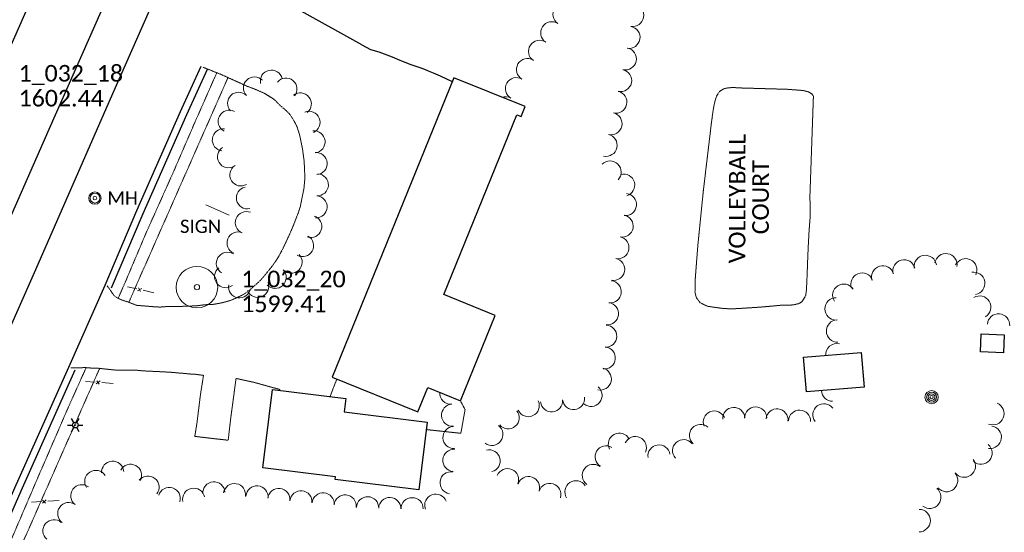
# Model space of a CAD drawing. Extents: x 386237 to 390135, y 96958 to 113752.
# Tile 7 of 116: x 387284 to 387640, y 97612 to 97797. Entities that reach past the tile are written whole.
import ezdxf
from ezdxf.enums import TextEntityAlignment as Align

# ---------------------------------------------------------------- set-up
doc = ezdxf.new("R2010")
doc.units = 0
doc.header["$MEASUREMENT"] = 0
doc.linetypes.add('Wisdot3', pattern=[0.1875, 0.125, -0.0625])
doc.linetypes.add('Wisdot5', pattern=[0.1, 0.05, -0.05])
for name, color, linetype, lineweight in [('E_BLD', 231, 'Continuous', 25), ('E_BMGRD', 51, 'Egr', 18), ('E_DWY', 51, 'Wisdot3', 18), ('E_LAND_Vegetation', 81, 'Continuous', 18), ('E_LTG', 21, 'Continuous', 25), ('E_MAP_PassPoints', 41, 'Continuous', 18), ('E_MISCPROP', 31, 'Continuous', 18), ('E_MISCPROP_Railing', 31, 'Continuous', 18), ('E_PATH_Sidewalk', 51, 'Wisdot5', 18), ('E_RDWY', 21, 'Continuous', 25), ('E_RDWY_AsphConc', 201, 'Continuous', 25), ('E_RDWY_C_and_G', 21, 'Continuous', 25), ('E_RDWY_PavtEdge', 201, 'Continuous', 25), ('E_SGN', 21, 'Continuous', 18), ('E_UTL_MH', 31, 'Continuous', 18)]:
    doc.layers.add(name, color=color, linetype=linetype, lineweight=lineweight)
doc.styles.add('CalibriLight', font='calibril.ttf')
doc.linetypes.add('Egr', pattern='A,0.1,[13,dgnlstyle-ewdotudls.shx,S=0.0004,R=0,X=0,Y=0],0.1', length=0.2)

# ---------------------------------------------------------------- blocks, each defined once
blk = doc.blocks.new('PP_3')
at = {"layer": 'E_MAP_PassPoints', "lineweight": 0}
for radius in [7.5, 0.96]:
    blk.add_circle((0, 0), radius, dxfattribs=at)
blk = doc.blocks.new('LPOL')
at = {"color": 0, "linetype": 'ByBlock', "lineweight": -2, "transparency": 16777216}
for p, q in [((-4, 0), (-1.5, 0)), ((-0.75, 1.3), (-2, 3.46)), ((0.75, 1.3), (2, 3.46)), ((1.5, 0), (4, 0)), ((-2, -3.46), (-0.75, -1.3)), ((2, -3.46), (0.75, -1.3))]:
    blk.add_line(p, q, dxfattribs=at)
for radius in [1.5, 1.5, 1.5, 0.125]:
    blk.add_circle((0, 0), radius, dxfattribs=at)
blk = doc.blocks.new('MH')
at = {"color": 0, "linetype": 'ByBlock', "lineweight": -2, "transparency": 16777216}
for radius in [5, 4, 1.5]:
    blk.add_circle((0, 0), radius, dxfattribs=at)
at = {"color": 0, "linetype": 'ByBlock', "lineweight": -2, "transparency": 16777216, "style": 'CalibriLight'}
blk.add_text('MH', height=10.8, dxfattribs=at).set_placement((10, 0), align=Align.MIDDLE_LEFT)
blk = doc.blocks.new('POLE')
at = {"color": 0, "linetype": 'ByBlock', "lineweight": -2, "transparency": 16777216}
for radius in [4.46, 3.35, 2.23, 1.12]:
    blk.add_circle((0, 0), radius, dxfattribs=at)
blk = doc.blocks.new('SIGN')
at = {"color": 0, "linetype": 'ByBlock', "lineweight": -2, "transparency": 16777216, "style": 'CalibriLight'}
blk.add_text('SIGN', height=12, dxfattribs=at).set_placement((0, 0), align=Align.MIDDLE_CENTER)

msp = doc.modelspace()

# ---------------------------------------------------------------- linework, layer by layer
at = {"layer": 'E_BLD'}
for p, q in [((387440.97, 97776.48), (387397.03, 97668.21)), ((387466.74, 97766.01), (387440.97, 97776.48)), ((387465.29, 97762.43), (387466.74, 97766.01)), ((387437.37, 97698.1), (387463.74, 97763.06)), ((387463.74, 97763.06), (387465.29, 97762.43)), ((387455.98, 97690.55), (387437.37, 97698.1)), ((387443.44, 97659.66), (387455.98, 97690.55)), ((387631.39, 97677.34), (387631.65, 97683.88)), ((387631.65, 97683.88), (387639.96, 97683.54)), ((387639.96, 97683.54), (387639.7, 97677)), ((387567.46, 97675.39), (387588.23, 97677.12)), ((387568.5, 97662.9), (387567.46, 97675.39)), ((387588.23, 97677.12), (387589.27, 97664.63)), ((387639.7, 97677), (387631.39, 97677.34)), ((387397.03, 97668.21), (387427.98, 97655.65)), ((387371.96, 97635.47), (387375.51, 97663.78)), ((387375.51, 97663.78), (387401.98, 97660.46)), ((387427.98, 97655.65), (387431.56, 97664.47)), ((387431.56, 97664.47), (387443.44, 97659.66)), ((387589.27, 97664.63), (387568.5, 97662.9)), ((387401.98, 97660.46), (387401.39, 97655.71)), ((387401.39, 97655.71), (387431.38, 97651.95)), ((387431.38, 97651.95), (387428.31, 97627.48)), ((387398.22, 97632.18), (387371.96, 97635.47)), ((387398.11, 97631.27), (387398.22, 97632.18)), ((387428.31, 97627.48), (387398.11, 97631.27))]:
    msp.add_line(p, q, dxfattribs=at)
at = {"layer": 'E_DWY', "flags": 128}
for points in [[(387350.39, 97780.24), (387357.01, 97777.59), (387366.28, 97773.39)], [(387315.73, 97701.19), (387318.32, 97697.54), (387319.44, 97696.83), (387320.47, 97696.33), (387321.63, 97695.9), (387322.79, 97695.53), (387324.44, 97694.93), (387326.46, 97694.16), (387328.78, 97693.99), (387330.79, 97693.83), (387332.94, 97693.64), (387334.93, 97693.55), (387337.84, 97693.8), (387339.66, 97693.76), (387340.91, 97693.73), (387341.52, 97693.71), (387343.66, 97693.87), (387345.85, 97693.92), (387347.99, 97694.01), (387350.4, 97694.32), (387352.16, 97694.48), (387354.2, 97694.55), (387356.3, 97694.92), (387357.51, 97695.18), (387358.81, 97695.52), (387360.34, 97695.99), (387362.26, 97696.8), (387364.58, 97697.9), (387366.53, 97699.12), (387368.34, 97700.7), (387370.98, 97703.1), (387372.81, 97705.2), (387375.52, 97708.6), (387377.38, 97711.3), (387379.01, 97714.29), (387380.26, 97716.92), (387381.93, 97720.51), (387383.16, 97723.46), (387384.04, 97725.76), (387384.8, 97727.69), (387385.52, 97729.95), (387386.14, 97733.09), (387386.84, 97736.51), (387387.14, 97739.93), (387387.05, 97743.63), (387386.84, 97746.77), (387386.37, 97750.22), (387385.84, 97753.02), (387385.26, 97755.79), (387384.3, 97758.84), (387383.09, 97761.1), (387381.85, 97763.07), (387380.51, 97764.5), (387379.35, 97765.47), (387378.1, 97766.57), (387376.42, 97768.29), (387375.06, 97769.29), (387372.33, 97770.94), (387369.93, 97771.98), (387367.88, 97772.82), (387366.28, 97773.39)], [(387569.71, 97733.36), (387570.99, 97769.87), (387570.48, 97770.52), (387569.26, 97771.34), (387567.24, 97771.85), (387564.47, 97772.06), (387560.49, 97772.36), (387557.09, 97772.4), (387552.38, 97772.55), (387548.72, 97772.65), (387546.78, 97772.65), (387544.44, 97772.8), (387541.93, 97772.92), (387540.16, 97772.82), (387538.66, 97772.5), (387536.94, 97771.4), (387536.04, 97769.94), (387535.41, 97767.99), (387534.95, 97765.92), (387534.59, 97763.73), (387534.31, 97761.47), (387534.16, 97760.53), (387531.19, 97735.56)], [(387531.19, 97735.56), (387529.22, 97715.99), (387528.21, 97702.99), (387528.22, 97700.62), (387528.17, 97698.86), (387528.68, 97696.96), (387530.02, 97695.13), (387532.65, 97693.86), (387535.34, 97693.44), (387538.34, 97693.06), (387541.34, 97692.89), (387544.98, 97693.1), (387548.21, 97693.3), (387551.8, 97693.54), (387554.4, 97693.76), (387557.24, 97694.02), (387559.94, 97694.29), (387562.3, 97694.2), (387564.1, 97694.43), (387565.82, 97694.85), (387566.94, 97695.6), (387568.2, 97697.73), (387568.46, 97699.8), (387568.69, 97704.62), (387568.96, 97712.02), (387569.15, 97716.17), (387569.45, 97721.62), (387569.82, 97726.2), (387569.84, 97729.01), (387569.71, 97733.4)], [(387302.52, 97671.56), (387307.88, 97671.67), (387308.98, 97671.58), (387309.76, 97671.52), (387310.82, 97671.42), (387312.35, 97671.44), (387314.12, 97671.26), (387315.25, 97671.12), (387316.68, 97670.98), (387318.23, 97670.81), (387320.08, 97670.78), (387321.67, 97670.75), (387323.9, 97670.78), (387326.49, 97670.7), (387327.38, 97670.65), (387328.26, 97670.51), (387330.15, 97670.42), (387331.86, 97670.34), (387333.6, 97670.24), (387334.76, 97670.2), (387336.39, 97670.1), (387338.04, 97670.04), (387340.14, 97669.85), (387341.63, 97669.72), (387342.78, 97669.64), (387343.87, 97669.53), (387344.62, 97669.46), (387345.51, 97669.37), (387345.79, 97669.35), (387346.21, 97669.35), (387347.64, 97669.24), (387348.77, 97669.09), (387349.58, 97668.99), (387350.22, 97668.94), (387350.52, 97668.93), (387349.4, 97661.81), (387348.18, 97651.85), (387347.37, 97646.82), (387353.72, 97646.05), (387359.43, 97645.42), (387359.44, 97645.4), (387360.31, 97653), (387362.28, 97667.77), (387364.47, 97667.28), (387368.52, 97666.39), (387378.14, 97663.75), (387378.13, 97663.46)], [(387396.26, 97661.18), (387398.11, 97665.99), (387398.76, 97667.51)], [(387431.05, 97649.27), (387443.54, 97647.92), (387445.07, 97656.5), (387443.37, 97659.68)]]:
    msp.add_lwpolyline(points, dxfattribs=at)
at = {"layer": 'E_LAND_Vegetation'}
for centre, radius, start, end in [((387480.79, 97799.39), 4, 56.7796, 236.7643), ((387505.64, 97798.96), 4, 260.4212, 80.4059), ((387476.4, 97792.7), 4, 56.7796, 236.7643), ((387504.31, 97791.07), 4, 260.4212, 80.4059), ((387471.99, 97786), 4, 56.4189, 236.4035), ((387502.99, 97783.27), 4, 257.765, 77.7497), ((387467.65, 97779.42), 4, 59.8214, 239.8061), ((387375.05, 97775.25), 3.99, 13.1929, 193.1776), ((387501.29, 97775.45), 4, 257.765, 77.7497), ((387368.92, 97772.76), 3.99, 44.0457, 224.0304), ((387380.32, 97772.39), 3.99, 320.6888, 140.6735), ((387463.63, 97772.51), 4, 59.8214, 239.8061), ((387363.19, 97767.22), 3.99, 44.0457, 224.0304), ((387385.52, 97767), 3.99, 308.7177, 128.7024), ((387499.57, 97767.65), 4, 257.2496, 77.2343), ((387459.6, 97765.59), 4, 59.8214, 107.5669), ((387359.8, 97760.73), 3.99, 62.054, 242.0387), ((387388.67, 97760.35), 3.99, 292.9044, 112.8891), ((387497.81, 97759.84), 4, 257.2496, 77.2343), ((387357.67, 97753.98), 3.99, 82.8843, 262.869), ((387390.47, 97753.28), 3.99, 276.6115, 96.5962), ((387496.04, 97752.04), 4, 257.2349, 77.2196), ((387359.52, 97747.9), 3.99, 121.5821, 301.5668), ((387391.23, 97745.43), 3.99, 274.4333, 94.4179), ((387497.51, 97742.39), 4, 315.712, 135.6967), ((387364.01, 97741.32), 3.99, 121.5233, 301.5079), ((387391.66, 97737.76), 3.99, 266.8217, 86.8064), ((387502.4, 97737.63), 4, 285.679, 105.6637), ((387366.38, 97733.05), 3.99, 102.3608, 282.3455), ((387391.21, 97729.8), 3.99, 266.8217, 86.8064), ((387503.04, 97730.6), 4, 263.7886, 83.7733), ((387366.01, 97724.11), 3.99, 68.0002, 247.9849), ((387389.28, 97722.69), 3.99, 251.5237, 71.5084), ((387501.85, 97722.86), 4, 259.0198, 79.0045), ((387363.02, 97716.72), 3.99, 68.0002, 247.9849), ((387386.35, 97715.78), 3.99, 239.8761, 59.8607), ((387500.32, 97715.01), 4, 259.0198, 79.0045), ((387359.14, 97709.36), 3.99, 58.1642, 238.1489), ((387382.19, 97709.77), 3.99, 223.4843, 43.469), ((387498.79, 97707.16), 4, 258.8928, 78.8774), ((387603.75, 97706.62), 4.05, 14.4592, 194.4438), ((387611.45, 97708.22), 4.05, 8.1666, 188.1513), ((387618.85, 97708.86), 4.05, 350.397, 170.3816), ((387626.04, 97707.01), 4.05, 333.8787, 153.8634), ((387358.5, 97704.53), 3.99, 127.6929, 307.6776), ((387376.41, 97704.28), 3.99, 223.4843, 43.469), ((387596.03, 97704.43), 4.05, 16.6606, 196.6453), ((387628.91, 97702.13), 4.05, 280.0222, 100.0069), ((387497.56, 97699.09), 4, 263.2874, 83.2721), ((387588.55, 97701.83), 4.05, 21.5902, 201.5749), ((387363.58, 97700.85), 3.99, 170.0086, 349.9933), ((387370.13, 97701.06), 3.99, 201.5461, 21.5308), ((387581.99, 97697.83), 4.05, 32.5864, 212.5711), ((387579.2, 97692.89), 4.05, 89.337, 269.3217), ((387631.11, 97693.52), 4.05, 301.8344, 121.819), ((387496.55, 97691.17), 4, 262.5984, 82.5831), ((387579.71, 97684.91), 4.05, 92.0571, 272.0417), ((387637.9, 97687.07), 4.05, 355.6386, 175.6233), ((387495.9, 97683.01), 4, 267.9502, 87.9349), ((387495.39, 97675.15), 4, 264.4663, 84.451), ((387579.49, 97676.32), 4.05, 77.6462, 183.7635), ((387493.94, 97667.56), 4, 257.1397, 77.1244), ((387490.59, 97661.62), 4, 230.137, 50.1217), ((387439.9, 97662.41), 4.01, 175.6982, 273.2176), ((387476.35, 97659.66), 4, 185.039, 5.0236), ((387484.27, 97660.48), 4, 186.3921, 6.3768), ((387577.95, 97663.49), 4, 181.9582, 269.5593), ((387440.56, 97654.45), 4.01, 93.8484, 273.8331), ((387467.91, 97657.93), 4, 204.7921, 24.7767), ((387542.21, 97653.3), 4, 3.0453, 183.0299), ((387550.13, 97653.46), 4, 0.9231, 180.9078), ((387557.82, 97652.75), 4, 353.4722, 173.4568), ((387574.77, 97654.61), 4, 36.6153, 216.6), ((387635.87, 97655.04), 4.07, 247.3732, 67.3579), ((387460.66, 97653.54), 4, 219.5121, 39.4968), ((387535.15, 97652.02), 4, 22.9464, 202.9311), ((387565.97, 97652.31), 4, 357.9497, 177.9344), ((387441.06, 97646.4), 4.01, 92.7522, 272.7369), ((387454.75, 97647.53), 4, 232.6858, 52.6705), ((387530.18, 97647.16), 4, 48.5354, 228.5201), ((387634.88, 97646.51), 4.07, 262.0057, 81.9904), ((387500.83, 97643.98), 4, 27.6325, 207.6171), ((387506.63, 97642.76), 4, 335.5606, 155.5452), ((387441.04, 97638.13), 4.01, 85.4433, 265.428), ((387496.05, 97639.43), 4, 58.6508, 238.6355), ((387515.16, 97639.72), 4, 8.695, 188.6797), ((387524.06, 97641.63), 4, 41.7574, 221.7421), ((387631.52, 97640.79), 4.07, 229.1486, 49.1332), ((387453.77, 97637.94), 4, 284.5169, 104.5016), ((387317.67, 97633.84), 4.01, 3.8688, 183.8535), ((387324.16, 97632.72), 4.01, 332.4276, 152.4123), ((387460.4, 97631.19), 4, 337.5328, 157.5174), ((387491.41, 97632.7), 4, 53.8548, 233.8395), ((387625.51, 97636.07), 4.07, 216.4203, 36.405), ((387311.57, 97630.5), 4.01, 32.7326, 212.7173), ((387330.45, 97628.46), 4.01, 321.8434, 141.828), ((387440.02, 97630.04), 4.01, 81.5954, 261.5801), ((387468.01, 97628.29), 4, 341.5603, 161.5449), ((387619.09, 97630.86), 4.07, 220.0431, 40.0278), ((387306.53, 97625.34), 4.01, 53.1831, 233.1678), ((387338.14, 97624.35), 4.01, 342.8199, 162.8045), ((387346.96, 97624.08), 4.01, 12.2979, 192.2826), ((387354.28, 97626.36), 4.01, 4.6408, 184.6254), ((387361.7, 97625.75), 4.01, 350.6485, 170.6332), ((387369.85, 97624.91), 4.01, 355.4352, 175.4199), ((387377.74, 97623.99), 4.01, 353.3247, 173.3094), ((387475.68, 97625.82), 4, 342.9552, 162.9399), ((387485.13, 97626.79), 4, 33.0967, 213.0814), ((387613.04, 97624.81), 4.07, 231.8296, 51.8143), ((387385.74, 97623.16), 4.01, 354.2089, 174.1936), ((387393.75, 97622.4), 4.01, 354.8385, 174.8231), ((387401.71, 97621.65), 4.01, 354.2791, 174.2638), ((387409.84, 97621), 4.01, 357.9749, 177.9596), ((387417.85, 97620.71), 4.01, 357.9749, 177.9596), ((387425.92, 97620.64), 4.01, 359.5761, 179.5608), ((387434.47, 97621.93), 4.01, 20.4134, 200.3981), ((387301.81, 97618.91), 4.01, 54.2956, 234.2803), ((387609.18, 97616.35), 4.07, 269.6877, 89.6724), ((387296.48, 97612.68), 4.01, 49.3885, 229.3731)]:
    msp.add_arc(centre, radius, start, end, dxfattribs=at)
at = {"layer": 'E_MISCPROP_Railing'}
for p, q in [((387326.71, 97699.43), (387328.24, 97700.26)), ((387327.01, 97700.53), (387327.74, 97699.23)), ((387311.76, 97665.78), (387313.18, 97666.84)), ((387311.91, 97666.94), (387312.83, 97665.72)), ((387292.35, 97622.61), (387293.63, 97623.87)), ((387292.35, 97623.79), (387293.43, 97622.7))]:
    msp.add_line(p, q, dxfattribs=at)
at = {"layer": 'E_MISCPROP_Railing', "flags": 128}
for points in [[(387323.01, 97700.86), (387326.44, 97700.11)], [(387328.71, 97699.62), (387332.62, 97698.76)], [(387307.81, 97666.69), (387311.39, 97666.43)], [(387313.76, 97666.26), (387317.83, 97665.97)], [(387288.29, 97623.01), (387291.9, 97623.22)], [(387294.28, 97623.36), (387298.38, 97623.6)]]:
    msp.add_lwpolyline(points, dxfattribs=at)
at = {"layer": 'E_PATH_Sidewalk', "flags": 128}
for points in [[(387319.65, 97696.73), (387322.63, 97703.51), (387329.76, 97720.35), (387339.38, 97741.8), (387347.21, 97759.92), (387355.32, 97778.27)], [(387359.37, 97776.52), (387323.51, 97695.27)], [(387150.87, 97314.03), (387161.65, 97339.08), (387177.32, 97375.04), (387195.54, 97416.14), (387214.6, 97458.98), (387246.87, 97531.01), (387263.98, 97569.68), (387290.79, 97632.27), (387301.7, 97657.45), (387308.09, 97671.65)]]:
    msp.add_lwpolyline(points, dxfattribs=at)
msp.add_lwpolyline([(387312.96, 97671.38), (387160.23, 97325.32), (387129.58, 97257.07, -0.009759), (387032.06, 97054.24), (387049.87, 97021.64), (387042.08, 97006.59)], format="xyb", dxfattribs=at)
at = {"layer": 'E_RDWY', "flags": 128}
for points in [[(387301.81, 97671.88), (387315, 97701.47), (387326.42, 97728.43), (387342.23, 97764.26), (387349.69, 97780.59)], [(387317.3, 97700.5), (387328.72, 97727.44), (387344.51, 97763.23), (387351.96, 97779.55)], [(387152.25, 97333.03), (387177.78, 97391.13), (387194.11, 97428.4), (387210.14, 97464.66), (387239.28, 97530.88), (387258.32, 97573.6), (387282.37, 97628.16), (387301.81, 97671.88)], [(387154.53, 97332.03), (387180.07, 97390.13), (387196.4, 97427.39), (387212.43, 97463.65), (387241.56, 97529.86), (387260.61, 97572.59), (387284.66, 97627.15), (387304.09, 97670.87)]]:
    msp.add_lwpolyline(points, dxfattribs=at)
at = {"layer": 'E_RDWY_AsphConc', "flags": 128}
for points in [[(387407.7, 97788.39), (387383.59, 97801.78), (387375.25, 97807.87), (387373.47, 97808.88)], [(387407.7, 97788.39), (387410.9, 97786.71), (387413.95, 97785.77), (387416.75, 97784.76), (387418.75, 97783.99), (387421.45, 97782.87), (387422.11, 97782.56), (387425.44, 97781.21), (387428.77, 97780.12), (387430.43, 97779.53), (387431.69, 97779), (387433.51, 97778.26), (387436.08, 97777.11), (387440.41, 97775.11)]]:
    msp.add_lwpolyline(points, dxfattribs=at)
at = {"layer": 'E_RDWY_C_and_G'}
msp.add_line((387090.24, 97356.21), (387301.27, 97834.35), dxfattribs=at)
at = {"layer": 'E_RDWY_PavtEdge', "flags": 128}
for points in [[(387492.05, 98206.62), (387462.11, 98137.97), (387432.92, 98071.66), (387400.37, 97997.76), (387371.64, 97932.67), (387346.75, 97875.94), (387318.01, 97810.76), (387294.62, 97757.77), (387272.28, 97707.22), (387246.84, 97649.67), (387226.56, 97603.54), (387201.27, 97545.75), (387175.35, 97487.35), (387150.62, 97431.19), (387129.1, 97382.66), (387111.99, 97344.05)], [(387499.79, 98183.07), (387476.82, 98131.48), (387447.56, 98064.88), (387423.29, 98009.88), (387403.68, 97965.97), (387386.32, 97926.49), (387364.3, 97876.37), (387340.9, 97823.48), (387316.29, 97767.68), (387289.76, 97707.02), (387263.19, 97647.04), (387236.4, 97586.02), (387219.31, 97547.69), (387195.08, 97492.33), (387169.24, 97433.9), (387146.59, 97383.2)]]:
    msp.add_lwpolyline(points, dxfattribs=at)
at = {"layer": 'E_SGN'}
msp.add_line((387359.78, 97726.74), (387351.38, 97730.5), dxfattribs=at)

# ---------------------------------------------------------------- block references
at = {"layer": 'E_LTG', "xscale": 0.692840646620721, "yscale": 0.692840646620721, "zscale": 0.692840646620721}
msp.add_blockref('LPOL', (387304.18, 97650.88), dxfattribs=at)
at = {"layer": 'E_MAP_PassPoints', "lineweight": 0, "rotation": 359.9591788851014}
msp.add_blockref('PP_3', (387348.16, 97700.74), dxfattribs=at)
at = {"layer": 'E_MISCPROP', "xscale": 0.5377037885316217, "yscale": 0.5377037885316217, "zscale": 0.5377037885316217}
msp.add_blockref('POLE', (387613.71, 97661), dxfattribs=at)
at = {"layer": 'E_SGN', "xscale": 0.3999999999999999, "yscale": 0.3999999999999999, "zscale": 0.3999999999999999}
msp.add_blockref('SIGN', (387349.45, 97722.75), dxfattribs=at)
at = {"layer": 'E_UTL_MH', "xscale": 0.4444444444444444, "yscale": 0.4444444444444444, "zscale": 0.4444444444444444}
msp.add_blockref('MH', (387311.28, 97732.95), dxfattribs=at)

# ---------------------------------------------------------------- texts
at = {"layer": 'E_BMGRD', "style": 'CalibriLight'}
for s, p in [('VOLLEYBALL', (387543.42, 97732.79)), ('COURT', (387551.87, 97733.28))]:
    msp.add_text(s, height=6, rotation=89.9593, dxfattribs=at).set_placement(p, align=Align.MIDDLE_CENTER)
at = {"layer": 'E_MAP_PassPoints', "lineweight": 0, "style": 'CalibriLight'}
for s, p in [('1_032_18', (387283.67, 97775.09)), ('1602.44', (387283.67, 97766.09)), ('1_032_20', (387364.16, 97700.73)), ('1599.41', (387364.16, 97691.73))]:
    msp.add_text(s, height=6, rotation=359.9593, dxfattribs=at).set_placement(p)

doc.saveas('drawing.dxf')
